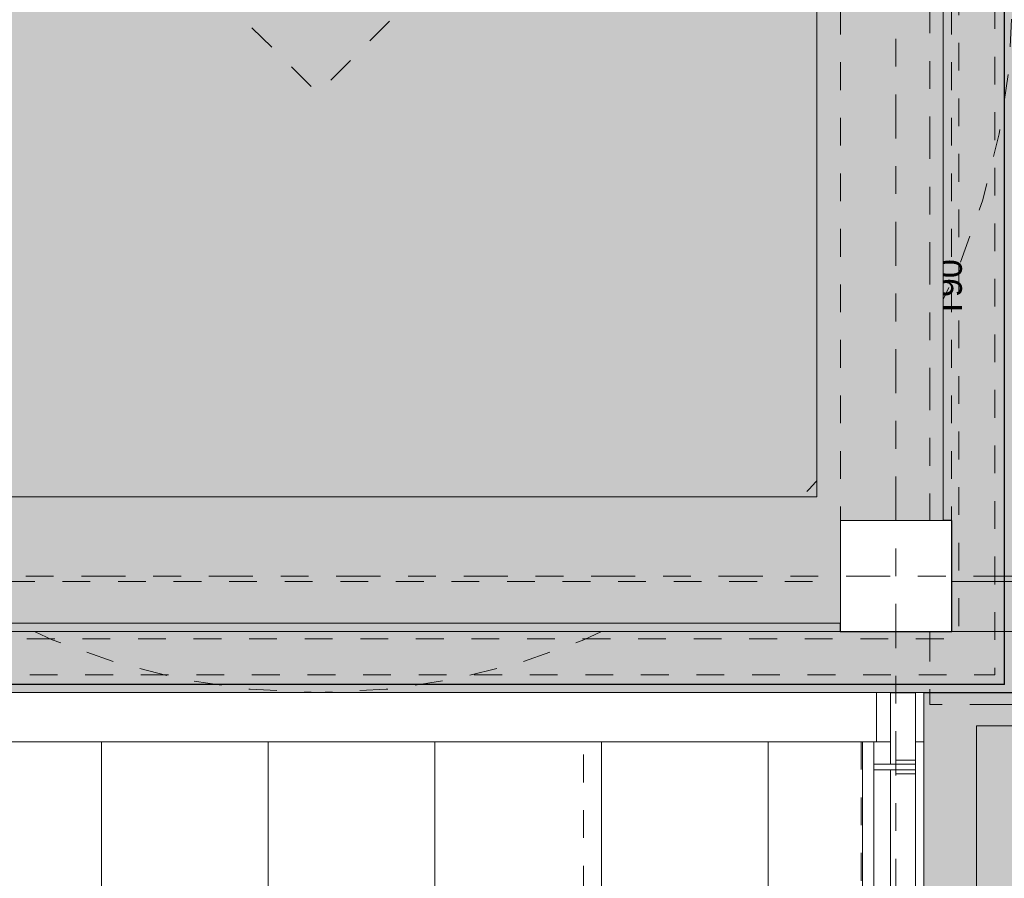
# Model space of a CAD drawing. Header units: metres. Extents: x -180 to 4, y -50 to 6.
# Tile 61 of 256: x -163.38 to -159.83, y -12.79 to -9.69. Entities that reach past the tile are written whole.
import ezdxf

# ---------------------------------------------------------------- set-up
doc = ezdxf.new("R2010")
doc.units = ezdxf.units.M
doc.header["$LTSCALE"] = 0.05
doc.header["$PDMODE"] = 1
doc.header["$PDSIZE"] = -2
for name, pattern in [('Dash Style-1', [1.999894, 0.999947, -0.999947]), ('ISO-10 Strichpunktlinie', [4.699, 3.048, -0.762, 0.127, -0.762]), ('Linienart-1', [2.116328, 1.058164, -1.058164]), ('Linienart-20', [2.116531, 1.058062, -1.058469]), ('Linienart-53', [5.291531, 3.175, -1.058062, 0.352704, -0.705764]), ('VW-01 Strichlinie kurz', [1.999894, 0.999947, -0.999947])]:
    doc.linetypes.add(name, pattern=pattern)
doc.layers.get('0').update_dxf_attribs({"lineweight": 25})
for name, color, linetype, lineweight, true_color in [('30 -33 Aussenwände- 3 Aussenstützen', 7, 'Continuous', 50, 0x0000dd), ('30 -33 Aussenwände- 7 Fassade_ Elemente', 7, 'Continuous', 9, 0x00aacc), ('30 -35 Decken- 1 Konstruktion-Träger- Stahlbeton', 7, 'Continuous', 13, 0x33aa00), ('30 -36 Dächer- 1 Konstruktion', 7, 'Continuous', 35, 0x6666cc), ('30 -36 Dächer- 3 Dachbeläge', 7, 'Continuous', 15, 0x9999ff), ('30 -36 Dächer- 3 Dachbeläge Gründach', 250, 'Continuous', 9, 0x333333), ('30 -36 Dächer- 4 Dachbekleidungen', 7, 'Continuous', 9, 0xccccff), ('70 -72 Beschriftung- 1 Beschriftung allgemein', 7, 'Continuous', 9, 0xff6633), ('70 -72 Beschriftung- 3 Beschriftung Brandschutz', 7, 'Continuous', 9, 0xff6600), ('70 -72 Beschriftung- 7 Detailverweise Linie', 7, 'Continuous', 9, 0x00dd00), ('70 -76 Bemaßung- 2 Allgemein', 7, 'Continuous', 5, 0x6666cc)]:
    doc.layers.add(name, color=color, linetype=linetype, lineweight=lineweight, true_color=true_color)
for name, color, linetype, lineweight in [('30 -36 Dächer- 9 Sonstiges zur KG360', 7, 'VW-01 Strichlinie kurz', 9), ('60- 61 allgemeine Ausstattung- 4 Terrassen', 7, 'Continuous', 9), ('70 -71 Achsen- 1 Gebäudeachsen', 7, 'Linienart-53', 18), ('Keine', 7, 'Continuous', 9)]:
    doc.layers.add(name, color=color, linetype=linetype, lineweight=lineweight)
doc.styles.add('Arial', font='arial.ttf')
doc.dimstyles.new('k+k 1_50', dxfattribs={"dimtxt": 0.100689, "dimasz": 0.05302, "dimexe": 0.05, "dimexo": 0.15, "dimgap": 0.01, "dimtad": 1, "dimdec": 3, "dimtxsty": 'Arial', "dimblk": 'VW_SLASH', "dimblk1": 'VW_SLASH', "dimblk2": 'VW_SLASH', "dimcen": 0, "dimdle": 0.05, "dimadec": 3, "dimazin": 0, "dimtfac": 0.75, "dimtdec": 3, "dimtix": 1, "dimtmove": 0, "dimatfit": 0, "dimldrblk": 'VW_SLASH-1', "dimfxl": 0.125, "dimfxlon": 1, "dimfrac": 2, "dimtolj": 1, "dimarcsym": 0})

# ---------------------------------------------------------------- blocks, each defined once
blk = doc.blocks.new('Gruppe-1049')
at = {"color": 255, "linetype": 'Continuous', "lineweight": 5, "transparency": 33554687}
blk.add_wipeout([(-175.811, -8.697), (-159.831, -8.697), (-159.831, -12.087), (-175.811, -12.087)], dxfattribs=at).dxf.layer = '30 -36 Dächer- 1 Konstruktion'
at = {"layer": '30 -36 Dächer- 1 Konstruktion', "color": 7, "linetype": 'Continuous', "lineweight": 5, "transparency": 33554687, "flags": 128}
blk.add_lwpolyline([(-175.811, -8.697), (-159.831, -8.697), (-159.831, -12.087), (-175.811, -12.087)], close=True, dxfattribs=at)
at = {"color": 255, "linetype": 'Continuous', "lineweight": 5, "transparency": 33554687}
blk.add_wipeout([(-175.811, -8.697), (-159.831, -8.697), (-159.831, -12.087), (-175.811, -12.087)], dxfattribs=at).dxf.layer = '30 -36 Dächer- 1 Konstruktion'
at = {"layer": '30 -36 Dächer- 1 Konstruktion', "color": 7, "linetype": 'Continuous', "lineweight": 5, "transparency": 33554687, "flags": 128}
blk.add_lwpolyline([(-175.811, -8.697), (-159.831, -8.697), (-159.831, -12.087), (-175.811, -12.087)], close=True, dxfattribs=at)
at = {"color": 255, "linetype": 'Continuous', "lineweight": 5, "transparency": 33554687}
blk.add_wipeout([(-175.811, -8.697), (-159.831, -8.697), (-159.831, -12.087), (-175.811, -12.087)], dxfattribs=at).dxf.layer = '30 -36 Dächer- 1 Konstruktion'
at = {"layer": '30 -36 Dächer- 1 Konstruktion', "color": 7, "linetype": 'Continuous', "lineweight": 5, "transparency": 33554687, "flags": 128}
blk.add_lwpolyline([(-175.811, -8.697), (-159.831, -8.697), (-159.831, -12.087), (-175.811, -12.087)], close=True, dxfattribs=at)
at = {"color": 255, "linetype": 'Continuous', "lineweight": 5, "transparency": 33554687}
blk.add_wipeout([(-175.811, -8.697), (-159.831, -8.697), (-159.831, -12.087), (-175.811, -12.087)], dxfattribs=at).dxf.layer = '30 -36 Dächer- 1 Konstruktion'
at = {"layer": '30 -36 Dächer- 1 Konstruktion', "color": 7, "linetype": 'Continuous', "lineweight": 5, "transparency": 33554687, "flags": 128}
blk.add_lwpolyline([(-175.811, -8.697), (-159.831, -8.697), (-159.831, -12.087), (-175.811, -12.087)], close=True, dxfattribs=at)
at = {"color": 255, "linetype": 'Continuous', "lineweight": 5, "transparency": 33554687}
blk.add_wipeout([(-175.811, -8.697), (-159.831, -8.697), (-159.831, -12.087), (-175.811, -12.087)], dxfattribs=at).dxf.layer = '30 -36 Dächer- 1 Konstruktion'
at = {"layer": '30 -36 Dächer- 1 Konstruktion', "color": 7, "linetype": 'Continuous', "lineweight": 5, "transparency": 33554687, "flags": 128}
blk.add_lwpolyline([(-175.811, -8.697), (-159.831, -8.697), (-159.831, -12.087), (-175.811, -12.087)], close=True, dxfattribs=at)
blk = doc.blocks.new('Gruppe-4011')
at = {"layer": '30 -33 Aussenwände- 3 Aussenstützen', "linetype": 'Continuous', "lineweight": 9, "transparency": 33554687}
for p, q in [((-160.221, -11.647), (-160.221, -11.747)), ((-160.271, -11.697), (-160.171, -11.697))]:
    blk.add_line(p, q, dxfattribs=at)
blk = doc.blocks.new('Gruppe-4012')
at = {"color": 255, "lineweight": 35, "transparency": 33554687}
blk.add_wipeout([(-160.021, -11.497), (-160.421, -11.497), (-160.421, -11.897), (-160.021, -11.897)], dxfattribs=at).dxf.layer = '30 -33 Aussenwände- 3 Aussenstützen'
at = {"layer": '30 -33 Aussenwände- 3 Aussenstützen', "lineweight": 35, "transparency": 33554687, "flags": 128}
blk.add_lwpolyline([(-160.021, -11.497), (-160.421, -11.497), (-160.421, -11.897), (-160.021, -11.897)], close=True, dxfattribs=at)
at = {"layer": '30 -33 Aussenwände- 3 Aussenstützen', "transparency": 33554687}
blk.add_blockref('Gruppe-4011', (0, 0), dxfattribs=at)
blk = doc.blocks.new('Gruppe-4013')
at = {"layer": '30 -33 Aussenwände- 3 Aussenstützen', "color": 7}
blk.add_blockref('Gruppe-4012', (0, 0), dxfattribs=at)
at = {"layer": '30 -33 Aussenwände- 3 Aussenstützen', "color": 0, "flags": 1}
for tag in ['IFC_UUID', 'instanceID']:
    blk.add_attdef(tag, (-160.421, -11.897), '', height=0.00018, dxfattribs=at)
blk = doc.blocks.new('Gruppe-4399')
at = {"layer": '30 -35 Decken- 1 Konstruktion-Träger- Stahlbeton', "color": 7, "linetype": 'Linienart-20', "lineweight": 13, "transparency": 33554687}
for p, q in [((-152.821, -11.717), (-160.021, -11.717)), ((-152.821, -11.897), (-160.021, -11.897))]:
    blk.add_line(p, q, dxfattribs=at)
at = {"layer": '30 -35 Decken- 1 Konstruktion-Träger- Stahlbeton', "color": 7, "linetype": 'Continuous', "lineweight": 35, "transparency": 33554687, "flags": 128}
blk.add_lwpolyline([(-160.021, -11.897), (-160.021, -11.717)], dxfattribs=at)
at = {"layer": '30 -35 Decken- 1 Konstruktion-Träger- Stahlbeton', "color": 0, "flags": 1}
for tag in ['IFC_UUID', 'instanceID']:
    blk.add_attdef(tag, (-160.021, -11.897), '', height=0.00018, dxfattribs=at)
blk = doc.blocks.new('Gruppe-4400')
at = {"layer": '30 -35 Decken- 1 Konstruktion-Träger- Stahlbeton', "color": 7, "linetype": 'Linienart-20', "lineweight": 13, "transparency": 33554687}
for p, q in [((-160.421, -11.717), (-167.621, -11.717)), ((-160.421, -11.897), (-167.621, -11.897))]:
    blk.add_line(p, q, dxfattribs=at)
at = {"layer": '30 -35 Decken- 1 Konstruktion-Träger- Stahlbeton', "color": 7, "linetype": 'Continuous', "lineweight": 35, "transparency": 33554687, "flags": 128}
blk.add_lwpolyline([(-160.421, -11.897), (-160.421, -11.717)], dxfattribs=at)
at = {"layer": '30 -35 Decken- 1 Konstruktion-Träger- Stahlbeton', "color": 0, "flags": 1}
for tag in ['IFC_UUID', 'instanceID']:
    blk.add_attdef(tag, (-167.621, -11.897), '', height=0.00018, dxfattribs=at)
blk = doc.blocks.new('Gruppe-4419')
at = {"layer": '30 -35 Decken- 1 Konstruktion-Träger- Stahlbeton', "color": 7, "linetype": 'Linienart-20', "lineweight": 13, "transparency": 33554687}
for p, q in [((-160.421, -0.647), (-160.421, -11.497)), ((-160.021, -0.647), (-160.021, -11.497))]:
    blk.add_line(p, q, dxfattribs=at)
at = {"layer": '30 -35 Decken- 1 Konstruktion-Träger- Stahlbeton', "color": 7, "linetype": 'Continuous', "lineweight": 35, "transparency": 33554687, "flags": 128}
blk.add_lwpolyline([(-160.021, -11.497), (-160.421, -11.497)], dxfattribs=at)
at = {"layer": '30 -35 Decken- 1 Konstruktion-Träger- Stahlbeton', "color": 0, "flags": 1}
for tag in ['IFC_UUID', 'instanceID']:
    blk.add_attdef(tag, (-160.421, -11.497), '', height=0.00018, dxfattribs=at)
blk = doc.blocks.new('Gruppe-6260')
at = {"layer": 'Keine', "color": 7, "transparency": 33554687, "insert": (-160.027, -10.662), "char_height": 0.0881, "attachment_point": 5, "rotation": 90, "line_spacing_factor": 0.969685, "style": 'Arial'}
blk.add_mtext('T90', dxfattribs=at)
blk = doc.blocks.new('Gruppe-6261')
at = {"layer": '70 -72 Beschriftung- 3 Beschriftung Brandschutz', "color": 7, "transparency": 33554687}
blk.add_blockref('Gruppe-6260', (0, 0), dxfattribs=at)
at = {"layer": '70 -72 Beschriftung- 3 Beschriftung Brandschutz', "color": 0, "flags": 1}
blk.add_attdef('Brandschutz', (-160.098, -10.7697), '', height=0.00018, dxfattribs=at)
blk = doc.blocks.new('_03-OG3_Tragwerk (2D)')
at = {"layer": '30 -36 Dächer- 1 Konstruktion', "flags": 128}
blk.add_lwpolyline([(-175.811, -8.697), (-159.831, -8.697), (-159.831, -12.087), (-175.811, -12.087)], close=True, dxfattribs=at)
at = {"layer": '30 -36 Dächer- 1 Konstruktion', "color": 7, "linetype": 'Continuous', "lineweight": 25, "transparency": 33554687}
for points in [[(-159.831, -12.087), (-159.831, -8.697), (-175.811, -8.697), (-175.811, -12.087), (-159.831, -12.087)], [(-175.811, -12.087), (-175.811, -8.697), (-159.831, -8.697), (-159.831, -12.087), (-175.811, -12.087)], [(-159.831, -8.697), (-159.831, -8.697), (-159.831, -12.087), (-159.831, -12.087), (-159.831, -8.697)], [(-159.831, -12.087), (-159.831, -12.087), (-175.811, -12.087), (-175.811, -12.087), (-159.831, -12.087)]]:
    blk.add_lwpolyline(points, dxfattribs=at)
at = {"layer": '30 -36 Dächer- 1 Konstruktion', "color": 7, "linetype": 'Continuous', "lineweight": 5, "transparency": 33554687}
for points in [[(-159.831, -12.087), (-159.831, -8.697), (-175.811, -8.697), (-175.811, -12.087), (-159.831, -12.087)], [(-175.811, -12.087), (-175.811, -8.697), (-159.831, -8.697), (-159.831, -12.087), (-175.811, -12.087)], [(-159.831, -12.087), (-159.831, -8.697), (-175.811, -8.697), (-175.811, -12.087), (-159.831, -12.087)], [(-175.811, -12.087), (-175.811, -8.697), (-159.831, -8.697), (-159.831, -12.087), (-175.811, -12.087)], [(-159.831, -12.087), (-159.831, -8.697), (-175.811, -8.697), (-175.811, -12.087), (-159.831, -12.087)], [(-175.811, -12.087), (-175.811, -8.697), (-159.831, -8.697), (-159.831, -12.087), (-175.811, -12.087)], [(-159.831, -8.697), (-159.831, -8.697), (-159.831, -12.087), (-159.831, -12.087), (-159.831, -8.697)], [(-159.831, -8.697), (-159.831, -8.697), (-159.831, -12.087), (-159.831, -12.087), (-159.831, -8.697)], [(-159.831, -8.697), (-159.831, -8.697), (-159.831, -12.087), (-159.831, -12.087), (-159.831, -8.697)], [(-159.831, -12.087), (-159.831, -12.087), (-175.811, -12.087), (-175.811, -12.087), (-159.831, -12.087)], [(-159.831, -12.087), (-159.831, -12.087), (-175.811, -12.087), (-175.811, -12.087), (-159.831, -12.087)], [(-159.831, -12.087), (-159.831, -12.087), (-175.811, -12.087), (-175.811, -12.087), (-159.831, -12.087)]]:
    blk.add_lwpolyline(points, dxfattribs=at)
at = {"layer": '30 -36 Dächer- 1 Konstruktion', "color": 7, "linetype": 'Continuous', "lineweight": 13, "transparency": 33554687}
for points in [[(-159.831, -12.087), (-159.831, -8.697), (-175.811, -8.697), (-175.811, -12.087), (-159.831, -12.087)], [(-175.811, -12.087), (-175.811, -8.697), (-159.831, -8.697), (-159.831, -12.087), (-175.811, -12.087)], [(-159.831, -8.697), (-159.831, -8.697), (-159.831, -12.087), (-159.831, -12.087), (-159.831, -8.697)], [(-159.831, -12.087), (-159.831, -12.087), (-175.811, -12.087), (-175.811, -12.087), (-159.831, -12.087)]]:
    blk.add_lwpolyline(points, dxfattribs=at)
at = {"layer": '30 -35 Decken- 1 Konstruktion-Träger- Stahlbeton', "color": 7}
blk.add_blockref('Gruppe-1049', (0, 0), dxfattribs=at)
at = {"layer": '30 -33 Aussenwände- 3 Aussenstützen'}
blk.add_blockref('Gruppe-4013', (0, 0), dxfattribs=at)
at = {"layer": '70 -72 Beschriftung- 3 Beschriftung Brandschutz'}
blk.add_blockref('Gruppe-6261', (0, 0), dxfattribs=at)
at = {"layer": '30 -35 Decken- 1 Konstruktion-Träger- Stahlbeton'}
for name in ['Gruppe-4419', 'Gruppe-4400', 'Gruppe-4399']:
    blk.add_blockref(name, (0, 0), dxfattribs=at)
blk = doc.blocks.new('Gruppe-8719')
at = {"color": 255}
blk.add_wipeout([(-160.221, -12.3745), (-160.151, -12.3745), (-160.151, -12.3945), (-160.221, -12.3945)], dxfattribs=at).dxf.layer = '30 -36 Dächer- 4 Dachbekleidungen'
at = {"layer": '30 -36 Dächer- 4 Dachbekleidungen', "flags": 128}
for points in [[(-160.221, -12.3745), (-160.221, -12.3595), (-160.151, -12.3595), (-160.151, -12.3745)], [(-160.221, -12.3745), (-160.151, -12.3745), (-160.151, -12.3945), (-160.221, -12.3945)], [(-160.221, -12.3945), (-160.221, -12.4095), (-160.151, -12.4095), (-160.151, -12.3945)]]:
    blk.add_lwpolyline(points, dxfattribs=at)
at = {"color": 255}
blk.add_wipeout([(-160.221, -12.3745), (-160.301, -12.3745), (-160.301, -12.3945), (-160.221, -12.3945)], dxfattribs=at).dxf.layer = '30 -36 Dächer- 4 Dachbekleidungen'
at = {"layer": '30 -36 Dächer- 4 Dachbekleidungen', "flags": 128}
blk.add_lwpolyline([(-160.221, -12.3745), (-160.301, -12.3745), (-160.301, -12.3945), (-160.221, -12.3945)], close=True, dxfattribs=at)
blk = doc.blocks.new('Gruppe-8878')
at = {"layer": '60- 61 allgemeine Ausstattung- 4 Terrassen', "linetype": 'Continuous', "lineweight": 9, "transparency": 33554534}
h = blk.add_hatch(dxfattribs=at)
h.set_pattern_fill('Platte 60_60 SRF-1', style=0, pattern_type=2)
h.set_pattern_definition([(90, (-168.481, -14.65704), (-0.6, 7e-17), []), (0, (-168.481, -14.65704), (0, 0.6), [])])
h.paths.add_polyline_path([(-175.67599996, -12.29404198), (-160.12099996, -12.29404198), (-160.12099996, -31.45204198), (-175.67599996, -31.45204198)])
at = {"layer": '60- 61 allgemeine Ausstattung- 4 Terrassen', "color": 252, "linetype": 'Continuous', "lineweight": 9, "true_color": 0x888888, "flags": 128}
blk.add_lwpolyline([(-175.67599996, -12.29404198), (-160.12099996, -12.29404198), (-160.12099996, -31.45204198), (-175.67599996, -31.45204198)], close=True, dxfattribs=at)
at = {"color": 255, "linetype": 'Continuous', "lineweight": 9, "transparency": 33554687}
blk.add_wipeout([(-129.83124836, -12.23704198), (-129.83124836, -12.71704198), (-159.47099996, -12.71704198), (-159.47099996, -39.25704198), (-129.83124836, -39.25704198), (-129.83124836, -39.73704198), (-160.51099996, -39.73704198), (-160.51099996, -31.61704198), (-159.93099996, -31.61704198), (-159.93099996, -12.23704198)], dxfattribs=at).dxf.layer = '30 -36 Dächer- 3 Dachbeläge'
at = {"layer": '30 -36 Dächer- 3 Dachbeläge', "linetype": 'Continuous', "lineweight": 0}
blk.add_hatch(color=254, dxfattribs=at).paths.add_polyline_path([(-100.01799996, -12.23704198), (-100.01799996, -12.11704198), (-160.12099996, -12.11704198), (-160.12099996, -31.45204198), (-161.04799996, -31.45204198), (-161.04799996, -31.61704198), (-160.09099996, -31.61704198), (-160.09099996, -39.25704198), (-159.93099996, -39.25704198), (-159.93099996, -12.23704198)])
at = {"layer": '30 -36 Dächer- 3 Dachbeläge', "linetype": 'Continuous', "lineweight": 9, "transparency": 33554687}
h = blk.add_hatch(dxfattribs=at)
h.set_pattern_fill('{914A209A-ED12-11EE-87B6-5CE', style=0, pattern_type=2)
h.set_pattern_definition([(-22, (-91.4235, -34.937042), (-0.018555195, 0.04226461), [0.000625, -0.061875]), (14, (-91.415251, -34.959718), (-0.0371103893, -0.0278327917), [0.000625, -0.030625]), (-3.77456, (-91.474014, -34.97415), (-0.01958604, 0.065974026), [0.00028186, -0.093671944]), (-68, (-91.30392, -34.91024), (0.1926424, 0.04407994), [0.00028125, -0.09346875]), (96, (-91.437934, -35.001983), (-0.036105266, -0.06319548), [0.0005625, -0.0931875]), (132, (-91.4101, -34.97828), (0.040202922, 0.004123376), [0.0003125, -0.0621875]), (-17, (-91.442055, -34.96178), (0.0930531, 0.028928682), [0.000625, -0.061875]), (-145, (-91.4369, -34.956625), (0.06266964, -0.040092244), [0.000625, -0.061875]), (-137, (-91.45133, -34.953533), (0.049444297, -0.02123569), [0.000625, -0.061875])])
h.paths.add_polyline_path([(-100.01799996, -31.12704198), (-99.83999996, -31.12704198), (-99.83999996, -31.61604198), (-99.35099996, -31.61604198), (-99.35099996, -31.79404198), (-99.13099996, -31.79404198), (-99.13099996, -39.73704198), (-160.51099996, -39.73704198), (-160.51099996, -31.61704198), (-159.93099996, -31.61704198), (-159.93099996, -12.23704198), (-100.01799996, -12.23704198)])
h.paths.add_polyline_path([(-159.47099996, -39.25704198), (-100.31099996, -39.25704198), (-100.31099996, -12.71704198), (-159.47099996, -12.71704198)])
at = {"layer": '30 -36 Dächer- 3 Dachbeläge', "flags": 128}
blk.add_lwpolyline([(-100.01799996, -12.23704198), (-100.01799996, -12.11704198), (-160.12099996, -12.11704198), (-160.12099996, -31.45204198), (-161.04799996, -31.45204198), (-161.04799996, -31.61704198), (-160.09099996, -31.61704198), (-160.09099996, -39.25704198), (-159.93099996, -39.25704198), (-159.93099996, -12.23704198)], close=True, dxfattribs=at)
at = {"layer": '30 -36 Dächer- 3 Dachbeläge', "color": 161, "linetype": 'Continuous', "lineweight": 9, "true_color": 0x9999ff, "transparency": 33554687, "flags": 128}
blk.add_lwpolyline([(-100.01799996, -31.12704198), (-99.83999996, -31.12704198), (-99.83999996, -31.61604198), (-99.35099996, -31.61604198), (-99.35099996, -31.79404198), (-99.13099996, -31.79404198), (-99.13099996, -39.73704198), (-160.51099996, -39.73704198), (-160.51099996, -31.61704198), (-159.93099996, -31.61704198), (-159.93099996, -12.23704198), (-100.01799996, -12.23704198)], close=True, dxfattribs=at)
at = {"color": 255}
blk.add_wipeout([(-160.24099996, -31.51204198), (-160.98799996, -31.51204198), (-160.98799996, -31.60204198), (-160.15099996, -31.60204198), (-160.15099996, -12.11704198), (-160.24099996, -12.11704198)], dxfattribs=at).dxf.layer = '30 -36 Dächer- 4 Dachbekleidungen'
at = {"layer": '30 -36 Dächer- 4 Dachbekleidungen', "flags": 128}
blk.add_lwpolyline([(-160.24099996, -31.51204198), (-160.98799996, -31.51204198), (-160.98799996, -31.60204198), (-160.15099996, -31.60204198), (-160.15099996, -12.11704198), (-160.24099996, -12.11704198)], close=True, dxfattribs=at)
at = {"color": 255}
blk.add_wipeout([(-160.34099996, -12.11704198), (-160.30099996, -12.11704198), (-160.30099996, -31.45204198), (-160.34099996, -31.45204198)], dxfattribs=at).dxf.layer = '30 -36 Dächer- 4 Dachbekleidungen'
at = {"layer": '30 -36 Dächer- 4 Dachbekleidungen', "flags": 128}
blk.add_lwpolyline([(-160.34099996, -12.11704198), (-160.30099996, -12.11704198), (-160.30099996, -31.45204198), (-160.34099996, -31.45204198)], close=True, dxfattribs=at)
at = {"layer": '70 -72 Beschriftung- 1 Beschriftung allgemein', "linetype": 'Dash Style-1', "flags": 128}
blk.add_lwpolyline([(-161.34599996, -12.29404198), (-160.34599996, -12.29404198), (-160.34599996, -31.46704198), (-161.34599996, -31.46704198)], close=True, dxfattribs=at)
at = {"layer": '70 -72 Beschriftung- 1 Beschriftung allgemein', "color": 7}
blk.add_blockref('Gruppe-8719', (0, 0), dxfattribs=at)
blk = doc.blocks.new('Gruppe-8885')
at = {"layer": '30 -36 Dächer- 9 Sonstiges zur KG360', "color": 9, "lineweight": 5, "true_color": 0xbababa, "flags": 128}
blk.add_lwpolyline([(-162.301, -7.117), (-162.056, -7.1291), (-161.8133, -7.1651), (-161.5753, -7.2247), (-161.3443, -7.3073), (-161.1225, -7.4122), (-160.9121, -7.5384), (-160.715, -7.6845), (-160.5332, -7.8493), (-160.3685, -8.0311), (-160.2223, -8.2281), (-160.0962, -8.4386), (-159.9913, -8.6603), (-159.9086, -8.8913), (-159.849, -9.1293), (-159.813, -9.372), (-159.801, -9.617), (-159.813, -9.8621), (-159.849, -10.1048), (-159.9086, -10.3428), (-159.9913, -10.5738), (-160.0962, -10.7955), (-160.2223, -11.006), (-160.3685, -11.203), (-160.5332, -11.3848), (-160.715, -11.5496), (-160.9121, -11.6957), (-161.1225, -11.8218), (-161.3443, -11.9267), (-161.5753, -12.0094), (-161.8133, -12.069), (-162.056, -12.105), (-162.301, -12.117), (-162.546, -12.105), (-162.7887, -12.069), (-163.0267, -12.0094), (-163.2577, -11.9267), (-163.4795, -11.8218), (-163.6899, -11.6957), (-163.887, -11.5496), (-164.0688, -11.3848), (-164.2335, -11.203), (-164.3797, -11.006), (-164.5058, -10.7955), (-164.6107, -10.5738), (-164.6934, -10.3428), (-164.753, -10.1048), (-164.789, -9.8621), (-164.801, -9.617), (-164.789, -9.372), (-164.753, -9.1293), (-164.6934, -8.8913), (-164.6107, -8.6603), (-164.5058, -8.4386), (-164.3797, -8.2281), (-164.2335, -8.0311), (-164.0688, -7.8493), (-163.887, -7.6845), (-163.6899, -7.5384), (-163.4795, -7.4122), (-163.2577, -7.3073), (-163.0267, -7.2247), (-162.7887, -7.1651), (-162.546, -7.1291)], close=True, dxfattribs=at)
at = {"layer": '30 -36 Dächer- 9 Sonstiges zur KG360', "lineweight": 9, "transparency": 33554687, "flags": 128}
blk.add_lwpolyline([(-162.301, -9.2758), (-161.9598, -9.6128), (-162.301, -9.9582), (-162.6422, -9.6213)], close=True, dxfattribs=at)
blk = doc.blocks.new('Gruppe-8923')
at = {"layer": '30 -36 Dächer- 3 Dachbeläge Gründach', "linetype": 'Continuous', "lineweight": 0, "true_color": 0xe7eedf, "transparency": 33554687}
blk.add_hatch(color=254, dxfattribs=at).paths.add_polyline_path([(-175.136, -0.732), (-160.506, -0.732), (-160.506, -11.412), (-175.136, -11.412)])
at = {"layer": '30 -36 Dächer- 3 Dachbeläge Gründach', "flags": 128}
blk.add_lwpolyline([(-175.136, -0.732), (-160.506, -0.732), (-160.506, -11.412), (-175.136, -11.412)], close=True, dxfattribs=at)
at = {"color": 255}
blk.add_wipeout([(-167.751, -12.117), (-160.291, -12.117), (-160.291, -12.294), (-167.751, -12.294)], dxfattribs=at).dxf.layer = '30 -33 Aussenwände- 7 Fassade_ Elemente'
at = {"layer": '30 -33 Aussenwände- 7 Fassade_ Elemente', "flags": 128}
blk.add_lwpolyline([(-167.751, -12.117), (-160.291, -12.117), (-160.291, -12.294), (-167.751, -12.294)], close=True, dxfattribs=at)
at = {"layer": 'Keine', "color": 7}
blk.add_blockref('Gruppe-8885', (0, 0), dxfattribs=at)
at = {"color": 255, "lineweight": 9}
blk.add_wipeout([(-160.051, -11.867), (-167.8062, -11.867), (-167.8062, -11.412), (-160.506, -11.412), (-160.506, -0.732), (-167.8062, -0.732), (-167.8062, -0.277), (-160.051, -0.277)], dxfattribs=at).dxf.layer = '30 -36 Dächer- 3 Dachbeläge'
at = {"layer": '30 -36 Dächer- 3 Dachbeläge', "linetype": 'Continuous', "lineweight": 0, "transparency": 33554687}
h = blk.add_hatch(color=254, dxfattribs=at)
h.paths.add_polyline_path([(-175.841, -12.117), (-159.801, -12.117), (-159.801, -0.027), (-175.841, -0.027)])
h.paths.add_polyline_path([(-160.051, -0.277), (-160.051, -11.867), (-175.591, -11.867), (-175.591, -0.277)])
at = {"layer": '30 -36 Dächer- 3 Dachbeläge', "linetype": 'Continuous', "lineweight": 9}
h = blk.add_hatch(dxfattribs=at)
h.set_pattern_fill('{914A209A-ED12-11EE-87B6-5CE', style=0, pattern_type=2)
h.set_pattern_definition([(-22, (-159.863306, -7.597042), (-0.018555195, 0.04226461), [0.000625, -0.061875]), (14, (-159.855057, -7.619718), (-0.03711039, -0.027832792), [0.000625, -0.030625]), (-3.77456, (-159.91382, -7.63415), (-0.01958604, 0.06597403), [0.00028186, -0.09367194]), (-68, (-159.74373, -7.57024), (0.1926424, 0.04408), [0.0002813, -0.0934688]), (96, (-159.87774, -7.661983), (-0.03610527, -0.06319548), [0.0005625, -0.0931875]), (132, (-159.849908, -7.63828), (0.04020292, 0.004123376), [0.0003125, -0.0621875]), (-17, (-159.88186, -7.62178), (0.0930531, 0.02892868), [0.000625, -0.061875]), (-145, (-159.876705, -7.616625), (0.06266964, -0.04009224), [0.000625, -0.061875]), (-137, (-159.89114, -7.613533), (0.0494443, -0.02123569), [0.000625, -0.061875])])
h.paths.add_polyline_path([(-160.051, -0.277), (-175.591, -0.277), (-175.591, -11.867), (-160.051, -11.867)])
h.paths.add_polyline_path([(-175.136, -0.732), (-160.506, -0.732), (-160.506, -11.412), (-175.136, -11.412)])
at = {"layer": '30 -33 Aussenwände- 7 Fassade_ Elemente', "linetype": 'Linienart-1', "flags": 128}
blk.add_lwpolyline([(-175.811, -0.057), (-159.831, -0.057), (-159.831, -12.087), (-175.811, -12.087)], close=True, dxfattribs=at)
at = {"layer": '30 -36 Dächer- 3 Dachbeläge', "flags": 128}
for points in [[(-175.841, -12.117), (-159.801, -12.117), (-159.801, -0.027), (-175.841, -0.027)], [(-160.051, -0.277), (-160.051, -11.867), (-175.591, -11.867), (-175.591, -0.277)]]:
    blk.add_lwpolyline(points, close=True, dxfattribs=at)
at = {"layer": '30 -36 Dächer- 3 Dachbeläge', "lineweight": 9, "flags": 128}
for points in [[(-160.051, -0.277), (-175.591, -0.277), (-175.591, -11.867), (-160.051, -11.867)], [(-175.136, -0.732), (-160.506, -0.732), (-160.506, -11.412), (-175.136, -11.412)]]:
    blk.add_lwpolyline(points, close=True, dxfattribs=at)
blk = doc.blocks.new('_OG3_2D (2D)')
at = {"layer": '30 -33 Aussenwände- 7 Fassade_ Elemente', "flags": 128}
blk.add_lwpolyline([(-175.81099996, -0.05704198), (-159.83099996, -0.05704198), (-159.83099996, -12.08704198), (-175.81099996, -12.08704198)], close=True, dxfattribs=at)
at = {"layer": '70 -72 Beschriftung- 1 Beschriftung allgemein', "color": 7}
blk.add_blockref('Gruppe-8878', (0, 0), dxfattribs=at)
blk.add_blockref('Gruppe-8923', (0, 0), dxfattribs=at)
blk = doc.blocks.new('VW_SLASH')
at = {"color": 0, "linetype": 'ByBlock', "lineweight": -2, "transparency": 16777216}
blk.add_line((0.943, 0), (-1, 0), dxfattribs=at)
at = {"color": 0, "lineweight": 20, "transparency": 16777216, "flags": 128}
blk.add_lwpolyline([(0.5, 0.5), (-0.5, -0.5)], dxfattribs=at)
blk = doc.blocks.new('*D11208')
at = {"layer": '70 -76 Bemaßung- 2 Allgemein', "color": 0, "lineweight": -2}
for p, q in [((-167.621, -44.147), (-167.621, -44.322)), ((-160.421, -44.147), (-160.421, -44.322)), ((-160.474, -44.272), (-167.568, -44.272))]:
    blk.add_line(p, q, dxfattribs=at)
at = {"layer": 'Defpoints', "color": 0}
for p in [(-167.621, -11.897), (-160.421, -11.897), (-167.621, -44.272)]:
    blk.add_point(p, dxfattribs=at)
at = {"layer": '70 -76 Bemaßung- 2 Allgemein', "color": 0, "lineweight": -2, "xscale": 0.05302001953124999, "yscale": 0.05302001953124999, "zscale": 0.05302001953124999, "rotation": 180}
blk.add_blockref('VW_SLASH', (-167.621, -44.272), dxfattribs=at)
at = {"layer": '70 -76 Bemaßung- 2 Allgemein', "color": 0, "lineweight": -2, "xscale": 0.05302001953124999, "yscale": 0.05302001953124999, "zscale": 0.05302001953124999}
blk.add_blockref('VW_SLASH', (-160.421, -44.272), dxfattribs=at)
at = {"layer": '70 -76 Bemaßung- 2 Allgemein', "color": 0, "insert": (-164.021, -44.2016), "char_height": 0.10069, "attachment_point": 5, "style": 'Arial'}
blk.add_mtext('\\A1;7,20', dxfattribs=at)
blk = doc.blocks.new('VW_SLASH-1')
at = {"color": 0, "linetype": 'ByBlock', "lineweight": -2, "transparency": 16777216}
blk.add_line((0.943, 0), (-1, 0), dxfattribs=at)
at = {"color": 0, "lineweight": 5, "transparency": 16777216, "flags": 128}
blk.add_lwpolyline([(0.5, 0.5), (-0.5, -0.5)], dxfattribs=at)
blk = doc.blocks.new('*D11209')
at = {"layer": '70 -76 Bemaßung- 2 Allgemein', "color": 0, "lineweight": -2}
for p, q in [((-160.421, -44.147), (-160.421, -44.322)), ((-160.221, -44.147), (-160.221, -44.322)), ((-160.274, -44.272), (-160.368, -44.272))]:
    blk.add_line(p, q, dxfattribs=at)
at = {"layer": 'Defpoints', "color": 0}
for p in [(-160.421, -11.897), (-160.221, -41.294), (-160.421, -44.272)]:
    blk.add_point(p, dxfattribs=at)
at = {"layer": '70 -76 Bemaßung- 2 Allgemein', "color": 0, "lineweight": -2, "xscale": 0.05302001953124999, "yscale": 0.05302001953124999, "zscale": 0.05302001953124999, "rotation": 180}
blk.add_blockref('VW_SLASH', (-160.421, -44.272), dxfattribs=at)
at = {"layer": '70 -76 Bemaßung- 2 Allgemein', "color": 0, "lineweight": -2, "xscale": 0.05302001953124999, "yscale": 0.05302001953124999, "zscale": 0.05302001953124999}
blk.add_blockref('VW_SLASH', (-160.221, -44.272), dxfattribs=at)
at = {"layer": '70 -76 Bemaßung- 2 Allgemein', "color": 0, "insert": (-160.321, -44.2106), "char_height": 0.10069, "attachment_point": 5, "style": 'Arial'}
blk.add_mtext('\\A1;20', dxfattribs=at)
blk = doc.blocks.new('*D11210')
at = {"layer": '70 -76 Bemaßung- 2 Allgemein', "color": 0, "lineweight": -2}
for p, q in [((-160.221, -44.147), (-160.221, -44.322)), ((-160.021, -44.147), (-160.021, -44.322)), ((-160.074, -44.272), (-160.168, -44.272))]:
    blk.add_line(p, q, dxfattribs=at)
at = {"layer": 'Defpoints', "color": 0}
for p in [(-160.021, -11.897), (-160.221, -41.294), (-160.221, -44.272)]:
    blk.add_point(p, dxfattribs=at)
at = {"layer": '70 -76 Bemaßung- 2 Allgemein', "color": 0, "lineweight": -2, "xscale": 0.05302001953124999, "yscale": 0.05302001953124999, "zscale": 0.05302001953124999, "rotation": 180}
blk.add_blockref('VW_SLASH', (-160.221, -44.272), dxfattribs=at)
at = {"layer": '70 -76 Bemaßung- 2 Allgemein', "color": 0, "lineweight": -2, "xscale": 0.05302001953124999, "yscale": 0.05302001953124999, "zscale": 0.05302001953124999}
blk.add_blockref('VW_SLASH', (-160.021, -44.272), dxfattribs=at)
at = {"layer": '70 -76 Bemaßung- 2 Allgemein', "color": 0, "insert": (-160.121, -44.2106), "char_height": 0.10069, "attachment_point": 5, "style": 'Arial'}
blk.add_mtext('\\A1;20', dxfattribs=at)
blk = doc.blocks.new('*D11211')
at = {"layer": '70 -76 Bemaßung- 2 Allgemein', "color": 0, "lineweight": -2}
for p, q in [((-160.021, -44.147), (-160.021, -44.322)), ((-159.831, -44.147), (-159.831, -44.322)), ((-159.884, -44.272), (-159.968, -44.272))]:
    blk.add_line(p, q, dxfattribs=at)
at = {"layer": 'Defpoints', "color": 0}
for p in [(-160.021, -11.897), (-159.831, -12.087), (-160.021, -44.272)]:
    blk.add_point(p, dxfattribs=at)
at = {"layer": '70 -76 Bemaßung- 2 Allgemein', "color": 0, "lineweight": -2, "xscale": 0.05302001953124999, "yscale": 0.05302001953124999, "zscale": 0.05302001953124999, "rotation": 180}
blk.add_blockref('VW_SLASH', (-160.021, -44.272), dxfattribs=at)
at = {"layer": '70 -76 Bemaßung- 2 Allgemein', "color": 0, "lineweight": -2, "xscale": 0.05302001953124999, "yscale": 0.05302001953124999, "zscale": 0.05302001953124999}
blk.add_blockref('VW_SLASH', (-159.831, -44.272), dxfattribs=at)
at = {"layer": '70 -76 Bemaßung- 2 Allgemein', "color": 0, "insert": (-159.926, -44.2106), "char_height": 0.10069, "attachment_point": 5, "style": 'Arial'}
blk.add_mtext('\\A1;19', dxfattribs=at)
blk = doc.blocks.new('*D11212')
at = {"layer": '70 -76 Bemaßung- 2 Allgemein', "color": 0, "lineweight": -2}
for p, q in [((-159.831, -44.147), (-159.831, -44.322)), ((-159.624, -44.147), (-159.624, -44.322)), ((-159.677, -44.272), (-159.778, -44.272))]:
    blk.add_line(p, q, dxfattribs=at)
at = {"layer": 'Defpoints', "color": 0}
for p in [(-159.624, -11.627), (-159.831, -12.087), (-159.831, -44.272)]:
    blk.add_point(p, dxfattribs=at)
at = {"layer": '70 -76 Bemaßung- 2 Allgemein', "color": 0, "lineweight": -2, "xscale": 0.05302001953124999, "yscale": 0.05302001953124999, "zscale": 0.05302001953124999, "rotation": 180}
blk.add_blockref('VW_SLASH', (-159.831, -44.272), dxfattribs=at)
at = {"layer": '70 -76 Bemaßung- 2 Allgemein', "color": 0, "lineweight": -2, "xscale": 0.05302001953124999, "yscale": 0.05302001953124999, "zscale": 0.05302001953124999}
blk.add_blockref('VW_SLASH', (-159.624, -44.272), dxfattribs=at)
at = {"layer": '70 -76 Bemaßung- 2 Allgemein', "color": 0, "insert": (-159.714, -44.1811), "char_height": 0.100689, "attachment_point": 5, "style": 'Arial'}
blk.add_mtext('\\A1;20\\S7^ ;', dxfattribs=at)
blk = doc.blocks.new('*D11449')
at = {"layer": '70 -76 Bemaßung- 2 Allgemein', "color": 0, "lineweight": -2}
for p, q in [((-167.621, -43.647), (-167.621, -43.822)), ((-160.421, -43.647), (-160.421, -43.822)), ((-160.474, -43.772), (-167.568, -43.772))]:
    blk.add_line(p, q, dxfattribs=at)
at = {"layer": 'Defpoints', "color": 0}
for p in [(-167.621, -11.897), (-160.421, -11.897), (-167.621, -43.772)]:
    blk.add_point(p, dxfattribs=at)
at = {"layer": '70 -76 Bemaßung- 2 Allgemein', "color": 0, "lineweight": -2, "xscale": 0.05302001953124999, "yscale": 0.05302001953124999, "zscale": 0.05302001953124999, "rotation": 180}
blk.add_blockref('VW_SLASH', (-167.621, -43.772), dxfattribs=at)
at = {"layer": '70 -76 Bemaßung- 2 Allgemein', "color": 0, "lineweight": -2, "xscale": 0.05302001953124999, "yscale": 0.05302001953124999, "zscale": 0.05302001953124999}
blk.add_blockref('VW_SLASH', (-160.421, -43.772), dxfattribs=at)
at = {"layer": '70 -76 Bemaßung- 2 Allgemein', "color": 0, "insert": (-164.021, -43.7016), "char_height": 0.10069, "attachment_point": 5, "style": 'Arial'}
blk.add_mtext('\\A1;7,20', dxfattribs=at)
blk = doc.blocks.new('*D11450')
at = {"layer": '70 -76 Bemaßung- 2 Allgemein', "color": 0, "lineweight": -2}
for p, q in [((-160.421, -43.647), (-160.421, -43.822)), ((-160.221, -43.647), (-160.221, -43.822)), ((-160.274, -43.772), (-160.368, -43.772))]:
    blk.add_line(p, q, dxfattribs=at)
at = {"layer": 'Defpoints', "color": 0}
for p in [(-160.421, -11.897), (-160.221, -40.794), (-160.421, -43.772)]:
    blk.add_point(p, dxfattribs=at)
at = {"layer": '70 -76 Bemaßung- 2 Allgemein', "color": 0, "lineweight": -2, "xscale": 0.05302001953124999, "yscale": 0.05302001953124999, "zscale": 0.05302001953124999, "rotation": 180}
blk.add_blockref('VW_SLASH', (-160.421, -43.772), dxfattribs=at)
at = {"layer": '70 -76 Bemaßung- 2 Allgemein', "color": 0, "lineweight": -2, "xscale": 0.05302001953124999, "yscale": 0.05302001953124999, "zscale": 0.05302001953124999}
blk.add_blockref('VW_SLASH', (-160.221, -43.772), dxfattribs=at)
at = {"layer": '70 -76 Bemaßung- 2 Allgemein', "color": 0, "insert": (-160.321, -43.7106), "char_height": 0.10069, "attachment_point": 5, "style": 'Arial'}
blk.add_mtext('\\A1;20', dxfattribs=at)
blk = doc.blocks.new('*D11451')
at = {"layer": '70 -76 Bemaßung- 2 Allgemein', "color": 0, "lineweight": -2}
for p, q in [((-160.221, -43.647), (-160.221, -43.822)), ((-160.021, -43.647), (-160.021, -43.822)), ((-160.074, -43.772), (-160.168, -43.772))]:
    blk.add_line(p, q, dxfattribs=at)
at = {"layer": 'Defpoints', "color": 0}
for p in [(-160.021, -11.897), (-160.221, -40.794), (-160.221, -43.772)]:
    blk.add_point(p, dxfattribs=at)
at = {"layer": '70 -76 Bemaßung- 2 Allgemein', "color": 0, "lineweight": -2, "xscale": 0.05302001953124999, "yscale": 0.05302001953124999, "zscale": 0.05302001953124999, "rotation": 180}
blk.add_blockref('VW_SLASH', (-160.221, -43.772), dxfattribs=at)
at = {"layer": '70 -76 Bemaßung- 2 Allgemein', "color": 0, "lineweight": -2, "xscale": 0.05302001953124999, "yscale": 0.05302001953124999, "zscale": 0.05302001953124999}
blk.add_blockref('VW_SLASH', (-160.021, -43.772), dxfattribs=at)
at = {"layer": '70 -76 Bemaßung- 2 Allgemein', "color": 0, "insert": (-160.121, -43.7106), "char_height": 0.10069, "attachment_point": 5, "style": 'Arial'}
blk.add_mtext('\\A1;20', dxfattribs=at)
blk = doc.blocks.new('*D11452')
at = {"layer": '70 -76 Bemaßung- 2 Allgemein', "color": 0, "lineweight": -2}
for p, q in [((-160.021, -43.647), (-160.021, -43.822)), ((-152.821, -43.647), (-152.821, -43.822)), ((-152.874, -43.772), (-159.968, -43.772))]:
    blk.add_line(p, q, dxfattribs=at)
at = {"layer": 'Defpoints', "color": 0}
for p in [(-160.021, -11.897), (-152.821, -11.897), (-160.021, -43.772)]:
    blk.add_point(p, dxfattribs=at)
at = {"layer": '70 -76 Bemaßung- 2 Allgemein', "color": 0, "lineweight": -2, "xscale": 0.05302001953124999, "yscale": 0.05302001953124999, "zscale": 0.05302001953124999, "rotation": 180}
blk.add_blockref('VW_SLASH', (-160.021, -43.772), dxfattribs=at)
at = {"layer": '70 -76 Bemaßung- 2 Allgemein', "color": 0, "lineweight": -2, "xscale": 0.05302001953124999, "yscale": 0.05302001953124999, "zscale": 0.05302001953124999}
blk.add_blockref('VW_SLASH', (-152.821, -43.772), dxfattribs=at)
at = {"layer": '70 -76 Bemaßung- 2 Allgemein', "color": 0, "insert": (-156.421, -43.7016), "char_height": 0.10069, "attachment_point": 5, "style": 'Arial'}
blk.add_mtext('\\A1;7,20', dxfattribs=at)
blk = doc.blocks.new('_Achsen (3D)')
at = {"layer": '70 -71 Achsen- 1 Gebäudeachsen', "transparency": 33554687}
for p, q in [((-160.221, 3.8), (-160.221, -46.172)), ((-179.668, -11.697), (3.826, -11.697))]:
    blk.add_line(p, q, dxfattribs=at)
blk = doc.blocks.new('Gruppe-9727')
at = {"layer": '70 -76 Bemaßung- 2 Allgemein'}
dim = blk.add_linear_dim(base=(-159.83099996, -44.27204198), p1=(-159.62399996, -11.62704198), p2=(-159.83099996, -12.08704198), text='20\\S7^ ;', dimstyle='k+k 1_50', override={"dimtxt": 0.100689, "dimgap": 0.01, "dimdec": 8, "dimpost": '<>', "dimtxsty": 'Arial', "dimtmove": 2}, dxfattribs=at)
dim.commit()
dim.dimension.update_dxf_attribs({"geometry": '*D11212', "text_midpoint": (-159.714, -44.18107948), "dimtype": 160})
dim = blk.add_aligned_dim(p1=(-160.42099996, -11.89704198), p2=(-167.62099996, -11.89704198), distance=32.375, text='7,20', dimstyle='k+k 1_50', override={"dimtxt": 0.100689, "dimgap": 0.01, "dimdec": 8, "dimpost": '<>', "dimtxsty": 'Arial', "dimtmove": 2}, dxfattribs=at)
dim.commit()
dim.dimension.update_dxf_attribs({"geometry": '*D11208', "text_midpoint": (-164.02099996, -44.20157844)})
for base, p1, p2, text, picture, middle in [((-160.42099996, -44.27204198), (-160.22099996, -41.29404198), (-160.42099996, -11.89704198), '20', '*D11209', (-160.32099996, -44.21064042)), ((-160.22099996, -44.27204198), (-160.02099996, -11.89704198), (-160.22099996, -41.29404198), '20', '*D11210', (-160.12099996, -44.21064042)), ((-160.02099996, -44.27204198), (-159.83099996, -12.08704198), (-160.02099996, -11.89704198), '19', '*D11211', (-159.92599996, -44.21064042))]:
    dim = blk.add_linear_dim(base=base, p1=p1, p2=p2, text=text, dimstyle='k+k 1_50', override={"dimtxt": 0.100689, "dimgap": 0.01, "dimdec": 8, "dimpost": '<>', "dimtxsty": 'Arial', "dimtmove": 2}, dxfattribs=at)
    dim.commit()
    dim.dimension.update_dxf_attribs({"geometry": picture, "text_midpoint": middle})
blk = doc.blocks.new('Gruppe-9731')
at = {"layer": '70 -76 Bemaßung- 2 Allgemein'}
for p1, p2, picture, middle in [((-160.42099996, -11.89704198), (-167.62099996, -11.89704198), '*D11449', (-164.02099996, -43.70157844)), ((-152.82099996, -11.89704198), (-160.02099996, -11.89704198), '*D11452', (-156.42099996, -43.70157844))]:
    dim = blk.add_aligned_dim(p1=p1, p2=p2, distance=31.875, text='7,20', dimstyle='k+k 1_50', override={"dimtxt": 0.100689, "dimgap": 0.01, "dimdec": 8, "dimpost": '<>', "dimtxsty": 'Arial', "dimtmove": 2}, dxfattribs=at)
    dim.commit()
    dim.dimension.update_dxf_attribs({"geometry": picture, "text_midpoint": middle})
for base, p1, p2, picture, middle in [((-160.42099996, -43.77204198), (-160.22099996, -40.79404198), (-160.42099996, -11.89704198), '*D11450', (-160.32099996, -43.71064042)), ((-160.22099996, -43.77204198), (-160.02099996, -11.89704198), (-160.22099996, -40.79404198), '*D11451', (-160.12099996, -43.71064042))]:
    dim = blk.add_linear_dim(base=base, p1=p1, p2=p2, text='20', dimstyle='k+k 1_50', override={"dimtxt": 0.100689, "dimgap": 0.01, "dimdec": 8, "dimpost": '<>', "dimtxsty": 'Arial', "dimtmove": 2}, dxfattribs=at)
    dim.commit()
    dim.dimension.update_dxf_attribs({"geometry": picture, "text_midpoint": middle})
blk = doc.blocks.new('_OG3_2D Bemaßung_ Beschriftung (2D)')
at = {"layer": '30 -33 Aussenwände- 7 Fassade_ Elemente', "linetype": 'Linienart-1', "flags": 128}
for points in [[(-175.77699996, -0.09104198), (-175.77699996, -12.05304198), (-159.86499996, -12.05304198), (-159.86499996, -0.09104198)], [(-175.64699996, -0.22104198), (-175.64699996, -11.92304198), (-159.99499996, -11.92304198), (-159.99499996, -0.22104198)]]:
    blk.add_lwpolyline(points, close=True, dxfattribs=at)
at = {"layer": '70 -72 Beschriftung- 7 Detailverweise Linie', "linetype": 'ISO-10 Strichpunktlinie', "flags": 128}
blk.add_lwpolyline([(-160.09955125, 0.3208767), (-99.01, 0.3208767), (-99.01, -12.16), (-160.09955125, -12.16)], close=True, dxfattribs=at)
at = {"color": 255}
blk.add_wipeout([(-160.42099996, -11.49704198), (-160.02099996, -11.49704198), (-160.02099996, -11.89704198), (-160.42099996, -11.89704198)], dxfattribs=at).dxf.layer = '60- 61 allgemeine Ausstattung- 4 Terrassen'
at = {"layer": '60- 61 allgemeine Ausstattung- 4 Terrassen', "linetype": 'Linienart-1'}
for p, q in [((-160.42099996, -0.64704198), (-160.42099996, -11.49704198)), ((-160.02099996, -0.64704198), (-160.02099996, -11.49704198)), ((-167.62099996, -11.71704198), (-160.42099996, -11.71704198)), ((-160.02099996, -11.71704198), (-159.80099996, -11.71704198)), ((-175.22099996, -11.89704198), (-159.80099996, -11.89704198))]:
    blk.add_line(p, q, dxfattribs=at)
at = {"layer": '60- 61 allgemeine Ausstattung- 4 Terrassen', "flags": 128}
blk.add_lwpolyline([(-160.42099996, -11.49704198), (-160.02099996, -11.49704198), (-160.02099996, -11.89704198), (-160.42099996, -11.89704198)], close=True, dxfattribs=at)
at = {"layer": '70 -76 Bemaßung- 2 Allgemein'}
for name in ['Gruppe-9731', 'Gruppe-9727']:
    blk.add_blockref(name, (0, 0), dxfattribs=at)

msp = doc.modelspace()

# ---------------------------------------------------------------- block references
at = {"layer": 'Keine', "color": 1}
msp.add_blockref('_03-OG3_Tragwerk (2D)', (0, 0), dxfattribs=at)

# ---------------------------------------------------------------- next in the draw order: block references
msp.add_blockref('_OG3_2D (2D)', (0, 0), dxfattribs=at)

# ---------------------------------------------------------------- next in the draw order: block references
msp.add_blockref('_OG3_2D Bemaßung_ Beschriftung (2D)', (0, 0), dxfattribs=at)

# ---------------------------------------------------------------- next in the draw order: block references
msp.add_blockref('_Achsen (3D)', (0, 0), dxfattribs=at)

doc.saveas('drawing.dxf')
